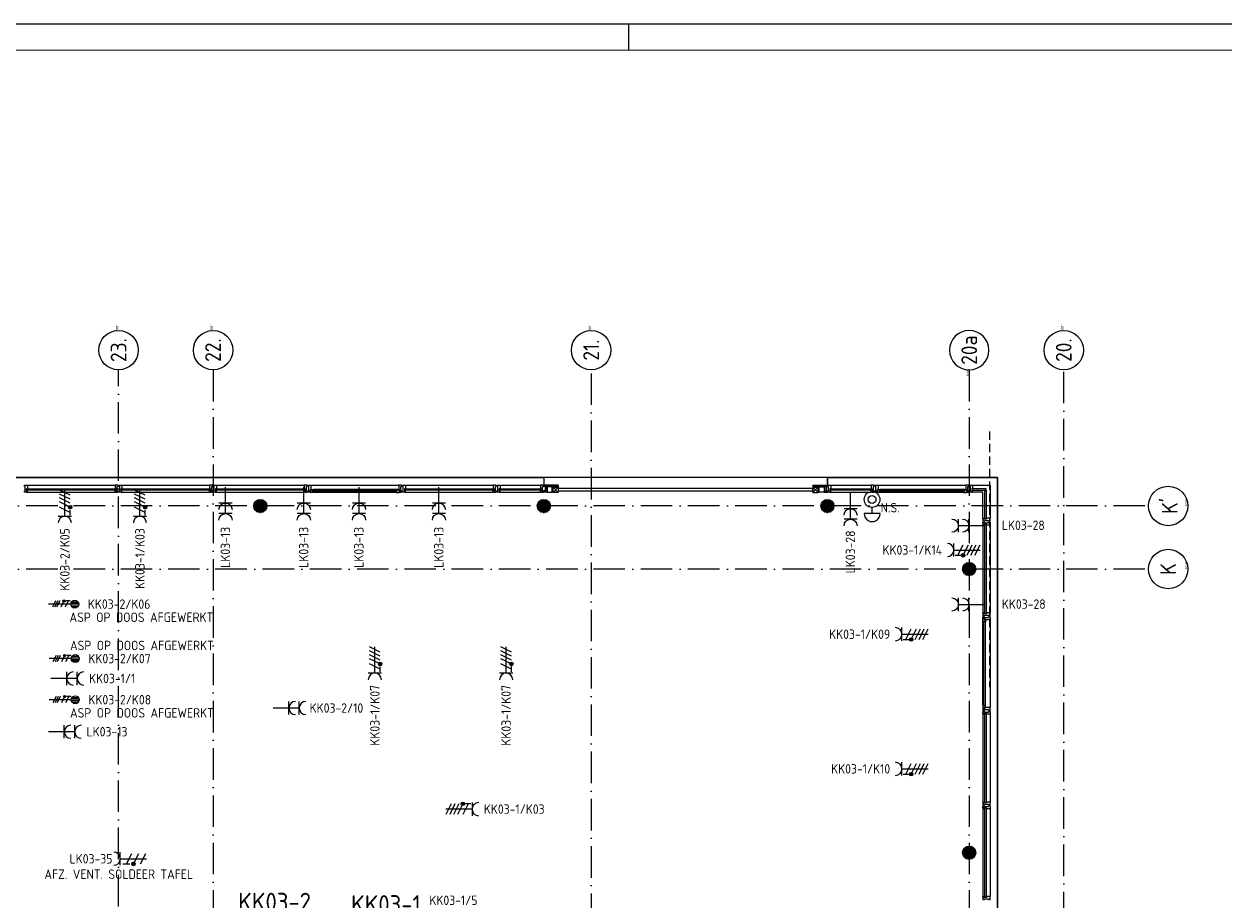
# Model space of a CAD drawing. Header units: millimetres. Extents: x -6587 to 112885, y 244 to 84344.
# Tile 46 of 47: x 64293 to 87145, y 67669 to 84344. Entities that reach past the tile are written whole.
import ezdxf
from ezdxf.enums import TextEntityAlignment as Align

# ---------------------------------------------------------------- set-up
doc = ezdxf.new("R2010")
doc.units = ezdxf.units.MM
doc.header["$LTSCALE"] = 100
doc.linetypes.add('DASHDOT', pattern=[9, 6, -1.5, 0, -1.5])
doc.linetypes.add('HIDDEN', pattern=[9.525, 6.35, -3.175])
doc.layers.get('0').update_dxf_attribs({"linetype": 'CONTINUOUS'})
for name, color, linetype in [('AL$7----_STRAMIEN', 1, 'DASHDOT'), ('ALN-----_BLOCKNAAM', 2, 'CONTINUOUS'), ('BOUW', 8, 'CONTINUOUS'), ('EB62203-_ATTRIB', 2, 'CONTINUOUS'), ('EB62205-_ATTRIB', 2, 'CONTINUOUS'), ('EB62208-_ATTRIB', 2, 'CONTINUOUS'), ('EB62209-_ATTRIB', 2, 'CONTINUOUS'), ('EB63103-_ATTRIB', 2, 'CONTINUOUS'), ('EB6441--_ATTRIB', 2, 'CONTINUOUS'), ('EL62203-_KRACHT-WCD230', 3, 'CONTINUOUS'), ('EL62205-_KRACHT-KAST', 3, 'CONTINUOUS'), ('EL62208-_KRACHT-WCD400', 3, 'CONTINUOUS'), ('EL62209-_KRACHT-ASP400', 3, 'CONTINUOUS'), ('EL63103-_LICHT-WCD230V', 3, 'CONTINUOUS'), ('EL6441--_DATACOM', 3, 'CONTINUOUS'), ('LIJN025', 10, 'CONTINUOUS'), ('LIJN050', 90, 'CONTINUOUS'), ('TEKST25', 1, 'CONTINUOUS'), ('TEKST35', 50, 'CONTINUOUS'), ('TEKST50', 90, 'CONTINUOUS')]:
    doc.layers.add(name, color=color, linetype=linetype)
doc.styles.add('1_8', font='iso', dxfattribs={"width": 0.7, "height": 1.8})
doc.styles.add('3_5', font='iso', dxfattribs={"height": 3.5})
doc.styles.add('ISO', font='ISO.SHX')
doc.styles.add('NORATT', font='isocp.shx')
doc.styles.add('ROMAND', font='romand')
doc.styles.get("Standard").update_dxf_attribs({"font": 'iso.shx'})

# ---------------------------------------------------------------- blocks, each defined once
blk = doc.blocks.new('A0-G')
at = {"layer": 'LIJN025'}
blk.add_line((824, 836), (824, 841), dxfattribs=at)
blk.add_lwpolyline([(1189, 841), (1189, 0), (0, 0), (0, 841)], close=True, dxfattribs=at)
at = {"layer": 'LIJN050', "const_width": 0.2}
blk.add_lwpolyline([(1184, 836), (25, 836), (25, 5), (1184, 5)], close=True, dxfattribs=at)
at = {"layer": 'TEKST25', "style": 'ROMAND', "width": 2.899115}
blk.add_attdef('STATUS', text='', height=2.5, dxfattribs=at).set_placement((1143, 71.5), (1182, 71.5), align=Align.FIT)
at = {"layer": 'TEKST25', "style": 'ISO'}
for tag, p in [('E', (1144.25, 66)), ('NAAM-E', (1155.75, 66)), ('DATUM-E', (1174, 66)), ('D', (1144.25, 61)), ('NAAM-D', (1155.75, 61)), ('DATUM-D', (1174, 61)), ('C', (1144.25, 56)), ('NAAM-C', (1155.75, 56)), ('DATUM-C', (1174, 56)), ('B', (1144.25, 51)), ('NAAM-B', (1155.75, 51)), ('DATUM-B', (1174, 51)), ('A', (1144.25, 46)), ('NAAM-A', (1155.75, 46)), ('DATUM-A', (1174, 46))]:
    blk.add_attdef(tag, text='', height=2.5, dxfattribs=at).set_placement(p, align=Align.CENTER)
for tag, p in [('DATUM', (1021.75, 36.25)), ('SCHAAL', (1057, 36.25)), ('GETEKEND', (1087.25, 36.25)), ('GECONTOL.', (1122, 36.25)), ('FORMAAT', (1152.25, 28.25))]:
    blk.add_attdef(tag, p, '', height=2.5, dxfattribs=at)
at = {"layer": 'TEKST35', "style": 'ISO'}
for tag, p in [('PROJECT', (1023.5, 72.5)), ('PLAATS', (1023.5, 63.5)), ('INSTALLATIE-REGEL1', (1023.5, 52.5)), ('INSTALLATIE-REGEL2', (1023.5, 43.5))]:
    blk.add_attdef(tag, p, '', height=4, dxfattribs=at)
blk.add_attdef('PROJ.NR.', text='', height=4, dxfattribs=at).set_placement((1170, 23), align=Align.CENTER)
at = {"layer": 'TEKST50', "style": 'ISO'}
blk.add_attdef('FILE-NAAM', text='', height=5, dxfattribs=at).set_placement((1162.5, 7.5), align=Align.CENTER)
blk = doc.blocks.new('ES111261')
for p, q in [((-5, 1.75), (5, 1.75)), ((-5, 1.5), (5, 1.5)), ((-5, 1.25), (5, 1.25)), ((-5, 1), (5, 1)), ((-5, 0.75), (5, 0.75)), ((-5, 0.5), (5, 0.5)), ((-5, 0.25), (5, 0.25)), ((-5, 0), (5, 0)), ((-5, -0.25), (5, -0.25)), ((-5, -0.5), (5, -0.5)), ((-5, -0.75), (5, -0.75)), ((-5, -1), (5, -1)), ((-5, -1.25), (5, -1.25)), ((-5, -1.5), (5, -1.5)), ((-5, -1.75), (5, -1.75)), ((-5, -2), (5, -2))]:
    blk.add_line(p, q)
blk.add_lwpolyline([(-5, -2), (5, -2), (5, 2), (-5, 2)], close=True)
for tag, height, style, flags, p in [('GROEPI', 1.8, '1_8', 9, (0, 9.5)), ('GROEP', 1.8, '1_8', 8, (0, 7.5)), ('CODE', 3.5, '3_5', 8, (0, 4.5)), ('M_CODE', 1.8, '1_8', 9, (0, 0)), ('VERMOGEN', 1.8, '1_8', 9, (0, -5.5)), ('KAST', 1.8, '1_8', 9, (0, -3.5)), ('DOEL', 1.8, '1_8', 9, (0, -7.5)), ('VERMOGENI', 1.8, '1_8', 9, (0, -9.5)), ('DOELI', 1.8, '1_8', 9, (0, -11.5))]:
    blk.add_attdef(tag, text='', height=height, dxfattribs=dict(style=style, flags=flags)).set_placement(p, align=Align.MIDDLE_CENTER)
at = {"style": '1_8', "flags": 9}
blk.add_attdef('RUIMTE', text='', height=1.8, dxfattribs=at).set_placement((0, -9.5), align=Align.MIDDLE)
blk = doc.blocks.new('ES111454')
for p, q in [((-1.51, 2.61), (1.49, 2.61)), ((-0.01, 2.61), (-0.01, 1.44))]:
    blk.add_line(p, q)
for radius in [1.5, 0.75]:
    blk.add_circle((0.01, -0.08), radius)
blk.add_arc((-0.01, 2.64), 1.5, 358.854, 181.146)
at = {"style": '1_8'}
for tag, flags, p in [('NUMMER', 8, (0.01, 5.42)), ('CODE', 8, (0.01, 2.92)), ('M_CODE', 9, (0.01, -0.08))]:
    blk.add_attdef(tag, text='', height=2, dxfattribs=dict(at, flags=flags)).set_placement(p, align=Align.MIDDLE)
blk = doc.blocks.new('ES3W2A')
at = {"ltscale": 0.5}
for p, q in [((1.25, 2), (-1.25, 2)), ((1.25, 0), (-1.25, 0)), ((0, 2), (0, -3))]:
    blk.add_line(p, q, dxfattribs=at)
for centre in [(0, 3.25), (0, 1.25)]:
    blk.add_arc(centre, 1.25, 180, 0, dxfattribs=at)
at = {"ltscale": 0.5, "style": '1_8'}
for tag, flags, p in [('VERMOGEN', 9, (-2.5, 5)), ('GROEP', 8, (0, 5)), ('SCHAK', 8, (2.5, 5)), ('TAL', 8, (2.5, 5)), ('GELIJK', 9, (5, 5)), ('KAST', 9, (7, 5))]:
    blk.add_attdef(tag, text='', height=1.8, rotation=90, dxfattribs=dict(at, flags=flags)).set_placement(p, align=Align.MIDDLE_CENTER)
at = {"ltscale": 0.5, "style": '1_8', "width": 0.7, "flags": 8}
blk.add_attdef('DOEL', text='', height=1.8, rotation=90, dxfattribs=at).set_placement((-2.5, 5), align=Align.MIDDLE_LEFT)
at = {"ltscale": 0.5, "style": '1_8', "flags": 9}
blk.add_attdef('M_CODE', text='', height=1.8, dxfattribs=at).set_placement((0, 0), align=Align.MIDDLE_CENTER)
blk = doc.blocks.new('ES2X2')
for p, q in [((-0.45, 1.4), (-0.45, 2.6)), ((-0.15, 1.27), (-0.15, 2.73)), ((0.15, 1.27), (0.15, 2.73)), ((0.45, 1.4), (0.45, 2.6)), ((0, 1.25), (0, -3))]:
    blk.add_line(p, q)
at = {"color": 1}
for p, q in [((-0.72, -0.21), (-0.72, 0.11)), ((-0.64, -0.25), (-0.64, 0.15)), ((-0.6, 1.15), (-0.6, 0.35)), ((-0.6, 0.75), (0.6, 0.15)), ((-0.56, -0.25), (-0.56, 0.15)), ((-0.48, -0.21), (-0.48, 0.11)), ((-0.6, -0.05), (0.6, -0.65)), ((-0.6, -0.85), (0.6, -1.45)), ((-0.6, -1.25), (0.6, -1.85)), ((-0.6, -1.65), (0.6, -2.25))]:
    blk.add_line(p, q, dxfattribs=at)
blk.add_circle((0, 2), 0.75)
blk.add_circle((-0.6, -0.05), 0.2, dxfattribs=at)
at = {"style": '1_8'}
for tag, flags, p in [('VERMOGEN', 9, (-2.5, 4.5)), ('GROEP', 8, (0, 4.5)), ('SCHAK', 8, (2.5, 4.5)), ('KAST', 9, (7, 4.5)), ('DOEL', 8, (-2.5, 1))]:
    blk.add_attdef(tag, text='', height=1.8, rotation=90, dxfattribs=dict(at, flags=flags)).set_placement(p, align=Align.MIDDLE_LEFT)
at = {"style": '1_8', "flags": 8}
blk.add_attdef('TAL', text='', height=1.8, rotation=90, dxfattribs=at).set_placement((2.5, 4.5), align=Align.MIDDLE_CENTER)
at = {"style": '1_8', "flags": 9}
blk.add_attdef('M_CODE', text='', height=1.8, dxfattribs=at).set_placement((0, 0), align=Align.MIDDLE_CENTER)
blk = doc.blocks.new('ES2W2A')
at = {"color": 0, "ltscale": 0.5}
for p, q in [((-1.25, 2), (1.25, 2)), ((0, 2), (0, -3))]:
    blk.add_line(p, q, dxfattribs=at)
at = {"color": 1, "ltscale": 0.5}
for p, q in [((-1, 1.5), (-1, 0.17)), ((-1, 0.83), (1, -0.17)), ((-1.2, -0.77), (-1.2, -0.23)), ((-1.07, -0.83), (-1.07, -0.17)), ((-1, -0.5), (1, -1.5)), ((-1, -1.83), (1, -2.83)), ((-0.93, -0.83), (-0.93, -0.17)), ((-0.8, -0.77), (-0.8, -0.23))]:
    blk.add_line(p, q, dxfattribs=at)
blk.add_circle((-1, -0.5), 0.333, dxfattribs=at)
at = {"color": 0, "ltscale": 0.5}
blk.add_arc((0, 3.25), 1.25, 180, 0, dxfattribs=at)
at = {"ltscale": 0.5, "style": '1_8'}
for tag, flags, p in [('VERMOGEN', 9, (-2.5, 5)), ('GROEP', 8, (0, 5)), ('SCHAK', 8, (2.5, 5)), ('TAL', 8, (2.5, 5)), ('GELIJK', 9, (5, 5)), ('KAST', 9, (7, 5))]:
    blk.add_attdef(tag, text='', height=1.8, rotation=90, dxfattribs=dict(at, flags=flags)).set_placement(p, align=Align.MIDDLE_CENTER)
at = {"ltscale": 0.5, "style": '1_8', "width": 0.7, "flags": 8}
blk.add_attdef('DOEL', text='', height=1.8, rotation=90, dxfattribs=at).set_placement((-2.5, 5), align=Align.MIDDLE_LEFT)
at = {"ltscale": 0.5, "style": '1_8', "flags": 9}
blk.add_attdef('M_CODE', text='', height=1.8, dxfattribs=at).set_placement((0, 0), align=Align.MIDDLE_CENTER)
blk = doc.blocks.new('ES2W4A')
at = {"color": 0, "ltscale": 0.5}
for p, q in [((-1.25, 2), (1.25, 2)), ((0, 2), (0, -3))]:
    blk.add_line(p, q, dxfattribs=at)
at = {"color": 0}
for p, q in [((-1.25, 2), (1.25, 2)), ((0, 2), (0, -3))]:
    blk.add_line(p, q, dxfattribs=at)
at = {"color": 1, "ltscale": 0.5}
for p, q in [((-1.2, -0.02), (-1.2, 0.52)), ((-1.07, -0.08), (-1.07, 0.58)), ((-1, 1.75), (-1, 0.75)), ((-1, 1.25), (1, 0.25)), ((-1, 0.25), (1, -0.75)), ((-0.93, -0.08), (-0.93, 0.58)), ((-0.8, -0.02), (-0.8, 0.52)), ((-1, -0.5), (1, -1.5)), ((-1, -1.25), (1, -2.25)), ((-1, -2), (1, -3))]:
    blk.add_line(p, q, dxfattribs=at)
at = {"color": 1}
for p, q in [((-1.2, -0.02), (-1.2, 0.52)), ((-1.07, -0.08), (-1.07, 0.58)), ((-1, 1.75), (-1, 0.75)), ((-1, 1.25), (1, 0.25)), ((-1, 0.25), (1, -0.75)), ((-0.93, -0.08), (-0.93, 0.58)), ((-0.8, -0.02), (-0.8, 0.52)), ((-1, -0.5), (1, -1.5)), ((-1, -1.25), (1, -2.25)), ((-1, -2), (1, -3))]:
    blk.add_line(p, q, dxfattribs=at)
at = {"color": 1, "ltscale": 0.5}
blk.add_circle((-1, 0.25), 0.333, dxfattribs=at)
at = {"color": 1}
blk.add_circle((-1, 0.25), 0.333, dxfattribs=at)
at = {"color": 0, "ltscale": 0.5}
blk.add_arc((0, 3.25), 1.25, 180, 0, dxfattribs=at)
at = {"color": 0}
blk.add_arc((0, 3.25), 1.25, 180, 0, dxfattribs=at)
at = {"ltscale": 0.5, "style": 'NORATT'}
for tag, flags, p in [('VERMOGEN', 9, (-3.75, 4.25)), ('GROEP', 8, (1.25, 4.25)), ('DOEL', 8, (-1.25, 4.25)), ('KAST', 9, (3.75, 4.25)), ('TAL', 8, (-3.75, 4.25))]:
    blk.add_attdef(tag, text='', height=1.8, rotation=90, dxfattribs=dict(at, flags=flags)).set_placement(p, align=Align.MIDDLE_LEFT)
at = {"style": '1_8'}
for tag, flags, p in [('VERMOGEN', 9, (-3.75, 4.25)), ('GROEP', 8, (1.25, 4.25)), ('DOEL', 8, (-1.25, 4.25)), ('KAST', 9, (3.75, 4.25)), ('TAL', 8, (-3.75, 4.25))]:
    blk.add_attdef(tag, text='', height=1.8, rotation=90, dxfattribs=dict(at, flags=flags)).set_placement(p, align=Align.MIDDLE_LEFT)
at = {"color": 0, "ltscale": 0.5, "style": 'NORATT', "width": 0.7, "flags": 8}
blk.add_attdef('SCHAK', text='', height=1.8, rotation=90, dxfattribs=at).set_placement((3.75, 4.25), align=Align.MIDDLE_LEFT)
at = {"color": 0, "style": '1_8', "width": 0.7, "flags": 8}
blk.add_attdef('SCHAK', text='', height=1.8, rotation=90, dxfattribs=at).set_placement((3.75, 4.25), align=Align.MIDDLE_LEFT)
at = {"ltscale": 0.5, "style": 'NORATT', "flags": 9}
blk.add_attdef('GELIJK', text='', height=1.8, rotation=90, dxfattribs=at).set_placement((5, 5), align=Align.MIDDLE_CENTER)
at = {"style": '1_8', "flags": 9}
blk.add_attdef('GELIJK', text='', height=1.8, rotation=90, dxfattribs=at).set_placement((5, 5), align=Align.MIDDLE_CENTER)
at = {"ltscale": 0.5, "style": 'NORATT', "flags": 9}
blk.add_attdef('M_CODE', text='', height=1.8, dxfattribs=at).set_placement((0, 0), align=Align.MIDDLE_CENTER)
at = {"style": '1_8', "flags": 9}
blk.add_attdef('M_CODE', text='', height=1.8, dxfattribs=at).set_placement((0, 0), align=Align.MIDDLE_CENTER)
blk = doc.blocks.new('1011')
at = {"layer": 'AL$7----_STRAMIEN', "color": 7, "linetype": 'Continuous'}
blk.add_circle((-750, 0), 750, dxfattribs=at)
at = {"layer": 'AL$7----_STRAMIEN', "color": 3, "linetype": 'Continuous'}
blk.add_attdef('STR-NAAM', text='', height=600, rotation=360, dxfattribs=at).set_placement((-750, 0), align=Align.MIDDLE)
at = {"layer": 'ALN-----_BLOCKNAAM', "linetype": 'Continuous'}
blk.add_text('1011', height=100, dxfattribs=at).set_placement((0, 0))
blk = doc.blocks.new('1010')
at = {"layer": 'AL$7----_STRAMIEN', "color": 7, "linetype": 'Continuous'}
blk.add_circle((0, 750), 750, dxfattribs=at)
at = {"layer": 'AL$7----_STRAMIEN', "color": 3, "linetype": 'Continuous'}
blk.add_attdef('STR-NAAM', text='', height=600, rotation=360, dxfattribs=at).set_placement((0, 750), align=Align.MIDDLE)
at = {"layer": 'ALN-----_BLOCKNAAM', "linetype": 'Continuous'}
blk.add_text('1010', height=100, dxfattribs=at).set_placement((0, 0))

msp = doc.modelspace()

# ---------------------------------------------------------------- hatches: boundary and pattern name
at = {"layer": 'BOUW'}
h = msp.add_hatch(dxfattribs=at)
h.set_pattern_fill('GEWPBET', color=256, scale=100, style=0)
h.set_pattern_definition([(0, (-81507.338, 41624.462), (0, 20), [])])
edge = h.paths.add_edge_path()
edge.add_arc((68793, 75169), 125, 0, 360)
h = msp.add_hatch(dxfattribs=at)
h.set_pattern_fill('GEWPBET', color=256, scale=100, style=0)
h.set_pattern_definition([(0, (-76107.338, 41624.462), (0, 20), [])])
edge = h.paths.add_edge_path()
edge.add_arc((74193, 75169), 125, 0, 360)
h = msp.add_hatch(dxfattribs=at)
h.set_pattern_fill('GEWPBET', color=256, scale=100, style=0)
h.set_pattern_definition([(0, (-70707.338, 41624.462), (0, 20), [])])
edge = h.paths.add_edge_path()
edge.add_arc((79593, 75169), 125, 0, 360)
h = msp.add_hatch(dxfattribs=at)
h.set_pattern_fill('GEWPBET', color=256, scale=100, style=0)
h.set_pattern_definition([(0, (-68007.338, 40424.462), (0, 20), [])])
edge = h.paths.add_edge_path()
edge.add_arc((82293, 73969), 125, 0, 360)
h = msp.add_hatch(dxfattribs=at)
h.set_pattern_fill('GEWPBET', color=256, scale=100, style=0)
h.set_pattern_definition([(0, (-68007.338, 35024.462), (0, 20), [])])
edge = h.paths.add_edge_path()
edge.add_arc((82293, 68569), 125, 0, 360)

# ---------------------------------------------------------------- linework, layer by layer
at = {"layer": 'AL$7----_STRAMIEN', "color": 1}
for p, q in [((66093, 40543), (66093, 77759)), ((67893, 77760), (67893, 6018)), ((67893, 77760), (67893, 6018)), ((82293, 77760), (82293, 57769)), ((82293, 77760), (82293, 57769)), ((84093, 6018), (84093, 77760)), ((75093, 77694), (75093, 5952)), ((85638, 75169), (4583, 75169)), ((85638, 73969), (4559, 73969)), ((85638, 73969), (4562, 73969))]:
    msp.add_line(p, q, dxfattribs=at)
at = {"layer": 'BOUW'}
for p, q in [((82833, 75709), (49353, 75709)), ((57993, 75709), (74193, 75709)), ((74193, 75709), (74193, 75538)), ((79593, 75709), (82833, 75709)), ((79593, 75568), (79593, 75709)), ((82833, 75709), (82833, 58089)), ((82833, 58089), (82833, 75709)), ((79428, 75437), (79428, 75531)), ((79434, 75437), (79434, 75531)), ((79436, 75539), (79530, 75539)), ((79436, 75533), (79530, 75533)), ((79530, 75435), (79436, 75435)), ((79530, 75429), (79436, 75429)), ((79532, 75531), (79532, 75437)), ((79538, 75531), (79538, 75437)), ((80558, 75568), (82228, 75568)), ((80592, 75465), (82194, 75465)), ((80592, 75444), (80592, 75465)), ((82194, 75444), (80592, 75444)), ((82181, 75480), (80605, 75480)), ((82181, 75426), (80605, 75426)), ((82181, 75480), (82179, 75467)), ((82179, 75467), (82196, 75467)), ((82179, 75442), (82179, 75428)), ((82196, 75442), (82179, 75442)), ((82179, 75428), (82196, 75428)), ((82228, 75480), (82181, 75480)), ((82194, 75465), (82194, 75444)), ((82196, 75467), (82196, 75426)), ((82196, 75428), (82196, 75442)), ((82196, 75426), (82238, 75426)), ((82225, 75465), (82233, 75465)), ((82225, 75460), (82225, 75465)), ((82248, 75460), (82225, 75460)), ((82228, 75568), (82228, 75480)), ((82284, 75568), (82228, 75568)), ((82233, 75480), (82228, 75480)), ((82228, 75480), (82237, 75480)), ((82233, 75465), (82233, 75480)), ((82237, 75480), (82237, 75465)), ((82237, 75465), (82251, 75465)), ((82238, 75426), (82241, 75430)), ((82241, 75430), (82248, 75430)), ((82248, 75430), (82248, 75460)), ((82251, 75465), (82251, 75429)), ((82251, 75429), (82284, 75429)), ((82270, 75538), (82284, 75538)), ((82270, 75458), (82270, 75538)), ((82284, 75458), (82270, 75458)), ((82284, 75538), (82284, 75568)), ((82284, 75429), (82284, 75458)), ((82302, 75568), (82321, 75568)), ((82302, 75562), (82302, 75568)), ((82302, 75548), (82302, 75562)), ((82302, 75548), (82302, 75548)), ((82302, 75538), (82302, 75548)), ((82316, 75538), (82302, 75538)), ((82302, 75458), (82316, 75458)), ((82302, 75449), (82302, 75458)), ((82302, 75449), (82302, 75449)), ((82302, 75435), (82302, 75449)), ((82302, 75429), (82302, 75435)), ((82341, 75429), (82302, 75429)), ((82316, 75458), (82316, 75538)), ((82321, 75568), (82358, 75568)), ((82341, 75496), (82341, 75429)), ((82358, 75496), (82341, 75496)), ((82358, 75466), (82341, 75466)), ((82341, 75466), (82341, 75434)), ((82341, 75434), (82346, 75434)), ((82618, 75494), (82343, 75494)), ((82343, 75494), (82343, 75468)), ((82343, 75468), (82618, 75468)), ((82346, 75434), (82346, 75429)), ((82346, 75429), (82358, 75429)), ((82358, 75568), (82692, 75568)), ((82358, 75568), (82358, 75561)), ((82358, 75561), (82358, 75557)), ((82358, 75557), (82358, 75549)), ((82358, 75549), (82358, 75496)), ((82358, 75429), (82358, 75466)), ((82553, 75429), (82358, 75429)), ((82553, 74934), (82553, 75429)), ((82592, 75468), (82618, 75468)), ((82592, 74919), (82592, 75468)), ((82618, 75468), (82618, 75494)), ((82618, 75468), (82618, 74919)), ((82692, 75568), (82692, 74934)), ((82553, 74934), (82590, 74934)), ((82553, 74922), (82553, 74934)), ((82558, 74922), (82553, 74922)), ((82620, 74917), (82553, 74917)), ((82553, 74917), (82553, 74878)), ((82553, 74878), (82559, 74878)), ((82553, 74860), (82559, 74860)), ((82553, 74821), (82553, 74860)), ((82620, 74821), (82553, 74821)), ((82553, 74816), (82553, 74804)), ((82558, 74816), (82553, 74816)), ((82553, 74804), (82553, 73134)), ((82553, 74804), (82590, 74804)), ((82558, 74917), (82558, 74922)), ((82590, 74917), (82558, 74917)), ((82558, 74821), (82558, 74816)), ((82590, 74821), (82558, 74821)), ((82559, 74878), (82573, 74878)), ((82559, 74860), (82573, 74860)), ((82573, 74878), (82582, 74878)), ((82573, 74878), (82573, 74878)), ((82573, 74860), (82583, 74860)), ((82573, 74860), (82573, 74860)), ((82582, 74892), (82662, 74892)), ((82582, 74878), (82582, 74892)), ((82583, 74860), (82583, 74846)), ((82583, 74846), (82663, 74846)), ((82590, 74934), (82590, 74917)), ((82590, 74804), (82590, 74821)), ((82618, 74919), (82592, 74919)), ((82592, 73119), (82592, 74819)), ((82592, 74819), (82618, 74819)), ((82618, 74819), (82618, 73119)), ((82620, 74934), (82620, 74917)), ((82673, 74934), (82620, 74934)), ((82620, 74804), (82620, 74821)), ((82673, 74804), (82620, 74804)), ((82662, 74892), (82662, 74878)), ((82662, 74878), (82672, 74878)), ((82663, 74860), (82672, 74860)), ((82663, 74846), (82663, 74860)), ((82672, 74878), (82686, 74878)), ((82672, 74878), (82672, 74878)), ((82672, 74860), (82686, 74860)), ((82672, 74860), (82672, 74860)), ((82681, 74934), (82673, 74934)), ((82681, 74804), (82673, 74804)), ((82685, 74934), (82681, 74934)), ((82685, 74804), (82681, 74804)), ((82692, 74934), (82685, 74934)), ((82692, 74804), (82685, 74804)), ((82686, 74878), (82692, 74878)), ((82686, 74860), (82692, 74860)), ((82692, 74897), (82692, 74934)), ((82692, 74878), (82692, 74897)), ((82692, 74860), (82692, 74841)), ((82692, 74841), (82692, 74804)), ((82692, 74804), (82692, 73134)), ((82553, 73134), (82590, 73134)), ((82553, 73122), (82553, 73134)), ((82590, 73134), (82590, 73117)), ((82620, 73134), (82620, 73117)), ((82673, 73134), (82620, 73134)), ((82681, 73134), (82673, 73134)), ((82685, 73134), (82681, 73134)), ((82692, 73134), (82685, 73134)), ((82692, 73097), (82692, 73134)), ((82558, 73122), (82553, 73122)), ((82620, 73117), (82553, 73117)), ((82553, 73117), (82553, 73078)), ((82553, 73078), (82559, 73078)), ((82558, 73117), (82558, 73122)), ((82590, 73117), (82558, 73117)), ((82559, 73078), (82573, 73078)), ((82573, 73078), (82583, 73078)), ((82573, 73078), (82573, 73078)), ((82583, 73092), (82663, 73092)), ((82583, 73078), (82583, 73092)), ((82618, 73119), (82592, 73119)), ((82663, 73092), (82663, 73078)), ((82663, 73078), (82672, 73078)), ((82672, 73078), (82686, 73078)), ((82672, 73078), (82672, 73078)), ((82686, 73078), (82692, 73078)), ((82692, 73078), (82692, 73097))]:
    msp.add_line(p, q, dxfattribs=at)
for points in [[(74193, 75709), (74193, 75568)], [(79593, 75709), (79593, 75568)], [(64358, 75568), (66028, 75568)], [(64358, 75429), (66028, 75429)], [(66158, 75568), (67828, 75568)], [(66158, 75429), (67828, 75429)], [(67958, 75568), (69628, 75568)], [(67958, 75429), (69628, 75429)], [(69758, 75568), (71428, 75568)], [(71381, 75480), (69805, 75480)], [(71381, 75426), (69805, 75426)], [(71558, 75568), (73228, 75568)], [(71558, 75429), (73228, 75429)], [(73358, 75568), (74128, 75568)], [(73358, 75429), (74128, 75429)], [(74468, 75424), (74368, 75529)], [(74368, 75424), (74468, 75529)], [(79318, 75424), (79418, 75529)], [(79418, 75424), (79318, 75529)], [(79658, 75568), (80428, 75568)], [(79658, 75429), (80428, 75429)], [(82550, 71381), (82550, 72957)], [(82604, 71381), (82604, 72957)], [(82692, 73004), (82692, 71334)], [(82553, 71204), (82553, 69534)], [(82692, 71204), (82692, 69534)], [(82553, 69404), (82553, 67734)], [(82692, 69404), (82692, 67734)]]:
    msp.add_lwpolyline(points, dxfattribs=at)
for points in [[(64341, 75429), (64302, 75429), (64302, 75435), (64302, 75449), (64302, 75449), (64302, 75459), (64316, 75459), (64316, 75539), (64302, 75539), (64302, 75548), (64302, 75548), (64302, 75562), (64302, 75568), (64321, 75568), (64358, 75568), (64358, 75561), (64358, 75557), (64358, 75549), (64358, 75496), (64341, 75496)], [(64341, 75466), (64341, 75434), (64346, 75434), (64346, 75429), (64358, 75429), (64358, 75466)], [(66043, 75494), (66043, 75468), (64343, 75468), (64343, 75494)], [(66045, 75429), (66084, 75429), (66084, 75435), (66084, 75449), (66084, 75449), (66084, 75459), (66070, 75459), (66070, 75539), (66084, 75539), (66084, 75548), (66084, 75548), (66084, 75562), (66084, 75568), (66065, 75568), (66028, 75568), (66028, 75561), (66028, 75557), (66028, 75549), (66028, 75496), (66045, 75496)], [(66045, 75466), (66045, 75434), (66040, 75434), (66040, 75429), (66028, 75429), (66028, 75466)], [(66141, 75429), (66102, 75429), (66102, 75435), (66102, 75449), (66102, 75449), (66102, 75459), (66116, 75459), (66116, 75539), (66102, 75539), (66102, 75548), (66102, 75548), (66102, 75562), (66102, 75568), (66121, 75568), (66158, 75568), (66158, 75561), (66158, 75557), (66158, 75549), (66158, 75496), (66141, 75496)], [(66141, 75466), (66141, 75434), (66146, 75434), (66146, 75429), (66158, 75429), (66158, 75466)], [(67843, 75494), (67843, 75468), (66143, 75468), (66143, 75494)], [(67845, 75429), (67884, 75429), (67884, 75435), (67884, 75449), (67884, 75449), (67884, 75459), (67870, 75459), (67870, 75539), (67884, 75539), (67884, 75548), (67884, 75548), (67884, 75562), (67884, 75568), (67865, 75568), (67828, 75568), (67828, 75561), (67828, 75557), (67828, 75549), (67828, 75496), (67845, 75496)], [(67845, 75466), (67845, 75434), (67840, 75434), (67840, 75429), (67828, 75429), (67828, 75466)], [(67941, 75429), (67902, 75429), (67902, 75435), (67902, 75449), (67902, 75449), (67902, 75459), (67916, 75459), (67916, 75539), (67902, 75539), (67902, 75548), (67902, 75548), (67902, 75562), (67902, 75568), (67921, 75568), (67958, 75568), (67958, 75561), (67958, 75557), (67958, 75549), (67958, 75496), (67941, 75496)], [(67941, 75466), (67941, 75434), (67946, 75434), (67946, 75429), (67958, 75429), (67958, 75466)], [(69643, 75494), (69643, 75468), (67943, 75468), (67943, 75494)], [(69645, 75429), (69684, 75429), (69684, 75435), (69684, 75449), (69684, 75449), (69684, 75459), (69670, 75459), (69670, 75539), (69684, 75539), (69684, 75548), (69684, 75548), (69684, 75562), (69684, 75568), (69665, 75568), (69628, 75568), (69628, 75561), (69628, 75557), (69628, 75549), (69628, 75496), (69645, 75496)], [(69645, 75466), (69645, 75434), (69640, 75434), (69640, 75429), (69628, 75429), (69628, 75466)], [(69702, 75429), (69702, 75458), (69716, 75458), (69716, 75538), (69702, 75538), (69702, 75568), (69758, 75568), (69758, 75480), (69749, 75480), (69749, 75465), (69735, 75465), (69735, 75429)], [(69748, 75426), (69745, 75430), (69738, 75430), (69738, 75460), (69761, 75460), (69761, 75465), (69753, 75465), (69753, 75480), (69758, 75480), (69805, 75480), (69807, 75467), (69790, 75467), (69790, 75426)], [(69790, 75428), (69790, 75442), (69807, 75442), (69807, 75428)], [(71394, 75465), (71394, 75444), (69792, 75444), (69792, 75465)], [(71438, 75426), (71441, 75430), (71448, 75430), (71448, 75460), (71425, 75460), (71425, 75465), (71433, 75465), (71433, 75480), (71428, 75480), (71381, 75480), (71379, 75467), (71396, 75467), (71396, 75426)], [(71396, 75428), (71396, 75442), (71379, 75442), (71379, 75428)], [(71484, 75429), (71484, 75458), (71470, 75458), (71470, 75538), (71484, 75538), (71484, 75568), (71428, 75568), (71428, 75480), (71437, 75480), (71437, 75465), (71451, 75465), (71451, 75429)], [(71541, 75429), (71502, 75429), (71502, 75435), (71502, 75449), (71502, 75449), (71502, 75459), (71516, 75459), (71516, 75539), (71502, 75539), (71502, 75548), (71502, 75548), (71502, 75562), (71502, 75568), (71521, 75568), (71558, 75568), (71558, 75561), (71558, 75557), (71558, 75549), (71558, 75496), (71541, 75496)], [(71541, 75466), (71541, 75434), (71546, 75434), (71546, 75429), (71558, 75429), (71558, 75466)], [(73243, 75494), (73243, 75468), (71543, 75468), (71543, 75494)], [(73245, 75429), (73284, 75429), (73284, 75435), (73284, 75449), (73284, 75449), (73284, 75459), (73270, 75459), (73270, 75539), (73284, 75539), (73284, 75548), (73284, 75548), (73284, 75562), (73284, 75568), (73265, 75568), (73228, 75568), (73228, 75561), (73228, 75557), (73228, 75549), (73228, 75496), (73245, 75496)], [(73245, 75466), (73245, 75434), (73240, 75434), (73240, 75429), (73228, 75429), (73228, 75466)], [(73341, 75429), (73302, 75429), (73302, 75435), (73302, 75449), (73302, 75449), (73302, 75459), (73316, 75459), (73316, 75539), (73302, 75539), (73302, 75548), (73302, 75548), (73302, 75562), (73302, 75568), (73321, 75568), (73358, 75568), (73358, 75561), (73358, 75557), (73358, 75549), (73358, 75496), (73341, 75496)], [(73341, 75466), (73341, 75434), (73346, 75434), (73346, 75429), (73358, 75429), (73358, 75466)], [(74143, 75494), (74143, 75468), (73343, 75468), (73343, 75494)], [(74145, 75429), (74184, 75429), (74184, 75435), (74184, 75449), (74184, 75449), (74184, 75459), (74170, 75459), (74170, 75539), (74184, 75539), (74184, 75548), (74184, 75548), (74184, 75562), (74184, 75568), (74165, 75568), (74128, 75568), (74128, 75561), (74128, 75557), (74128, 75549), (74128, 75496), (74145, 75496)], [(74145, 75466), (74145, 75434), (74140, 75434), (74140, 75429), (74128, 75429), (74128, 75466)], [(74189, 75568), (74189, 75556), (74468, 75556), (74468, 75568)], [(74248, 75556), (74248, 75539), (74189, 75539), (74189, 75556)], [(74189, 75444), (74248, 75444), (74248, 75539), (74216, 75539), (74216, 75521), (74216, 75521), (74216, 75459), (74189, 75459)], [(74189, 75444), (74248, 75444), (74248, 75429), (74189, 75429)], [(74466, 75539), (74466, 75529), (74358, 75529), (74358, 75539)], [(74468, 75529), (74468, 75424), (74368, 75424), (74368, 75529)], [(74468, 75556), (74468, 75539), (74426, 75539), (74426, 75556)], [(79023, 75459), (79318, 75459), (79318, 75504), (74763, 75504), (74468, 75504), (74468, 75459), (74763, 75459)], [(79597, 75568), (79597, 75556), (79318, 75556), (79318, 75568)], [(79318, 75556), (79318, 75539), (79359, 75539), (79359, 75556)], [(79318, 75529), (79318, 75424), (79418, 75424), (79418, 75529)], [(79320, 75539), (79320, 75529), (79428, 75529), (79428, 75539)], [(79538, 75556), (79538, 75539), (79597, 75539), (79597, 75556)], [(79597, 75444), (79538, 75444), (79538, 75539), (79570, 75539), (79570, 75521), (79570, 75521), (79570, 75459), (79597, 75459)], [(79597, 75444), (79538, 75444), (79538, 75429), (79597, 75429)], [(79641, 75429), (79602, 75429), (79602, 75435), (79602, 75449), (79602, 75449), (79602, 75459), (79616, 75459), (79616, 75539), (79602, 75539), (79602, 75548), (79602, 75548), (79602, 75562), (79602, 75568), (79621, 75568), (79658, 75568), (79658, 75561), (79658, 75557), (79658, 75549), (79658, 75496), (79641, 75496)], [(79641, 75466), (79641, 75434), (79646, 75434), (79646, 75429), (79658, 75429), (79658, 75466)], [(80443, 75494), (80443, 75468), (79643, 75468), (79643, 75494)], [(80445, 75429), (80484, 75429), (80484, 75435), (80484, 75449), (80484, 75449), (80484, 75459), (80470, 75459), (80470, 75539), (80484, 75539), (80484, 75548), (80484, 75548), (80484, 75562), (80484, 75568), (80465, 75568), (80428, 75568), (80428, 75561), (80428, 75557), (80428, 75549), (80428, 75496), (80445, 75496)], [(80445, 75466), (80445, 75434), (80440, 75434), (80440, 75429), (80428, 75429), (80428, 75466)], [(80502, 75429), (80502, 75458), (80516, 75458), (80516, 75538), (80502, 75538), (80502, 75568), (80558, 75568), (80558, 75480), (80549, 75480), (80549, 75465), (80535, 75465), (80535, 75429)], [(80548, 75426), (80545, 75430), (80538, 75430), (80538, 75460), (80561, 75460), (80561, 75465), (80553, 75465), (80553, 75480), (80558, 75480), (80605, 75480), (80607, 75467), (80590, 75467), (80590, 75426)], [(80590, 75428), (80590, 75442), (80607, 75442), (80607, 75428)], [(82550, 73014), (82554, 73017), (82554, 73024), (82584, 73024), (82584, 73001), (82589, 73001), (82589, 73009), (82604, 73009), (82604, 73004), (82604, 72957), (82591, 72955), (82591, 72972), (82550, 72972)], [(82552, 72972), (82566, 72972), (82566, 72955), (82552, 72955)], [(82553, 73060), (82582, 73060), (82582, 73046), (82662, 73046), (82662, 73060), (82692, 73060), (82692, 73004), (82604, 73004), (82604, 73013), (82589, 73013), (82589, 73027), (82553, 73027)], [(82589, 71368), (82568, 71368), (82568, 72970), (82589, 72970)], [(82550, 71324), (82554, 71321), (82554, 71314), (82584, 71314), (82584, 71337), (82589, 71337), (82589, 71329), (82604, 71329), (82604, 71334), (82604, 71381), (82591, 71383), (82591, 71366), (82550, 71366)], [(82552, 71366), (82566, 71366), (82566, 71383), (82552, 71383)], [(82553, 71278), (82582, 71278), (82582, 71292), (82662, 71292), (82662, 71278), (82692, 71278), (82692, 71334), (82604, 71334), (82604, 71325), (82589, 71325), (82589, 71311), (82553, 71311)], [(82553, 71221), (82553, 71260), (82559, 71260), (82573, 71260), (82573, 71260), (82583, 71260), (82583, 71246), (82663, 71246), (82663, 71260), (82672, 71260), (82672, 71260), (82686, 71260), (82692, 71260), (82692, 71241), (82692, 71204), (82685, 71204), (82681, 71204), (82673, 71204), (82620, 71204), (82620, 71221)], [(82590, 71221), (82558, 71221), (82558, 71216), (82553, 71216), (82553, 71204), (82590, 71204)], [(82618, 69519), (82592, 69519), (82592, 71219), (82618, 71219)], [(82553, 69517), (82553, 69478), (82559, 69478), (82573, 69478), (82573, 69478), (82583, 69478), (82583, 69492), (82663, 69492), (82663, 69478), (82672, 69478), (82672, 69478), (82686, 69478), (82692, 69478), (82692, 69497), (82692, 69534), (82685, 69534), (82681, 69534), (82673, 69534), (82620, 69534), (82620, 69517)], [(82590, 69517), (82558, 69517), (82558, 69522), (82553, 69522), (82553, 69534), (82590, 69534)], [(82553, 69421), (82553, 69460), (82559, 69460), (82573, 69460), (82573, 69460), (82583, 69460), (82583, 69446), (82663, 69446), (82663, 69460), (82672, 69460), (82672, 69460), (82686, 69460), (82692, 69460), (82692, 69441), (82692, 69404), (82685, 69404), (82681, 69404), (82673, 69404), (82620, 69404), (82620, 69421)], [(82590, 69421), (82558, 69421), (82558, 69416), (82553, 69416), (82553, 69404), (82590, 69404)], [(82618, 67719), (82592, 67719), (82592, 69419), (82618, 69419)], [(82553, 67717), (82553, 67678), (82559, 67678), (82573, 67678), (82573, 67678), (82583, 67678), (82583, 67692), (82663, 67692), (82663, 67678), (82672, 67678), (82672, 67678), (82686, 67678), (82692, 67678), (82692, 67697), (82692, 67734), (82685, 67734), (82681, 67734), (82673, 67734), (82620, 67734), (82620, 67717)], [(82590, 67717), (82558, 67717), (82558, 67722), (82553, 67722), (82553, 67734), (82590, 67734)]]:
    msp.add_lwpolyline(points, close=True, dxfattribs=at)
for points in [[(74248, 75437, 0.414214), (74256, 75429), (74350, 75429, 0.414214), (74358, 75437), (74358, 75531, 0.414214), (74350, 75539), (74256, 75539, 0.414214), (74248, 75531)], [(74254, 75437, 0.414214), (74256, 75435), (74350, 75435, 0.414214), (74352, 75437), (74352, 75531, 0.414214), (74350, 75533), (74256, 75533, 0.414214), (74254, 75531)]]:
    msp.add_lwpolyline(points, format="xyb", close=True, dxfattribs=at)
for centre in [(68793, 75169), (74193, 75169), (79593, 75169), (82293, 73969), (82293, 68569)]:
    msp.add_circle(centre, 125, dxfattribs=at)
for centre, radius, start, end in [((79436, 75531), 8.25, 90, 180), ((79436, 75437), 8.25, 180, 270), ((79436, 75531), 2.25, 90, 180), ((79436, 75437), 2.25, 180, 270), ((79530, 75531), 8.25, 0, 90), ((79530, 75531), 2.25, 0, 90), ((79530, 75437), 2.25, 270, 0), ((79530, 75437), 8.25, 270, 0)]:
    msp.add_arc(centre, radius, start, end, dxfattribs=at)
at = {"layer": 'LIJN050', "color": 6, "linetype": 'HIDDEN', "ltscale": 0.25}
msp.add_line((82682, 76590), (82682, 71722), dxfattribs=at)

# ---------------------------------------------------------------- block references
at = {"xscale": 100, "yscale": 100, "zscale": 100}
msp.add_blockref('A0-G', (-6587, 244), dxfattribs=at)
at = {"layer": 'AL$7----_STRAMIEN', "xscale": 0.5, "yscale": 0.5, "zscale": 0.5, "rotation": 90}
for p, values in [((66093, 78510), {'STR-NAAM': '23.'}), ((66093, 78510), {'STR-NAAM': '23.'}), ((67893, 78510), {'STR-NAAM': '22.'}), ((67893, 78510), {'STR-NAAM': '22.'}), ((75093, 78510), {'STR-NAAM': '21.'}), ((75093, 78510), {'STR-NAAM': '21.'}), ((84093, 78510), {'STR-NAAM': '20.'}), ((84093, 78510), {'STR-NAAM': '20.'})]:
    msp.add_blockref('1011', p, dxfattribs=at).add_auto_attribs(values)
at = {"layer": 'AL$7----_STRAMIEN'}
ref = msp.add_blockref('1011', (82293, 77760), dxfattribs=dict(at, xscale=-0.5, yscale=0.5, zscale=0.5, rotation=90))
ref.add_attrib('STR-NAAM', '20a', dxfattribs={"color": 3, "linetype": 'Continuous', "height": 300, "rotation": 90}).set_placement((82293, 78135), align=Align.MIDDLE)
ref = msp.add_blockref('1011', (82293, 77760), dxfattribs=dict(at, xscale=-0.5, yscale=0.5, zscale=0.5, rotation=90))
ref.add_attrib('STR-NAAM', '20a', dxfattribs={"color": 3, "linetype": 'Continuous', "height": 300, "rotation": 90}).set_placement((82293, 78135), align=Align.MIDDLE)
at = {"layer": 'AL$7----_STRAMIEN', "color": 8, "xscale": 0.5, "yscale": 0.5, "zscale": 0.5, "rotation": 90}
for p, values in [((86457, 75169), {'STR-NAAM': "K'"}), ((86457, 75169), {'STR-NAAM': "K'"}), ((86457, 73969), {'STR-NAAM': 'K'}), ((86457, 73969), {'STR-NAAM': 'K'})]:
    msp.add_blockref('1010', p, dxfattribs=at).add_auto_attribs(values)
at = {"layer": 'EL62203-_KRACHT-WCD230'}
ref = msp.add_blockref('ES3W2A', (68131, 75225), dxfattribs=dict(at, xscale=-100, yscale=100, zscale=100, rotation=180))
ref.add_attrib('GROEP', 'LK03-13', dxfattribs={"layer": 'EB62203-_ATTRIB', "color": 1, "height": 180, "rotation": 90, "style": 'NORATT', "flags": 8}).set_placement((68128, 73992), align=Align.MIDDLE_LEFT)
ref = msp.add_blockref('ES3W2A', (69623, 75225), dxfattribs=dict(at, xscale=-100, yscale=100, zscale=100, rotation=180))
ref.add_attrib('GROEP', 'LK03-13', dxfattribs={"layer": 'EB62203-_ATTRIB', "color": 1, "height": 180, "rotation": 90, "style": 'NORATT', "flags": 8}).set_placement((69619, 73992), align=Align.MIDDLE_LEFT)
ref = msp.add_blockref('ES3W2A', (70673, 75225), dxfattribs=dict(at, xscale=-100, yscale=100, zscale=100, rotation=180))
ref.add_attrib('GROEP', 'LK03-13', dxfattribs={"layer": 'EB62203-_ATTRIB', "color": 1, "height": 180, "rotation": 90, "style": 'NORATT', "flags": 8}).set_placement((70670, 73992), align=Align.MIDDLE_LEFT)
ref = msp.add_blockref('ES3W2A', (72195, 75225), dxfattribs=dict(at, xscale=-100, yscale=100, zscale=100, rotation=180))
ref.add_attrib('GROEP', 'LK03-13', dxfattribs={"layer": 'EB62203-_ATTRIB', "color": 1, "height": 180, "rotation": 90, "style": 'NORATT', "flags": 8}).set_placement((72192, 73992), align=Align.MIDDLE_LEFT)
ref = msp.add_blockref('ES3W2A', (80034, 75118), dxfattribs=dict(at, xscale=-100, yscale=100, zscale=100, rotation=180))
ref.add_attrib('GROEP', 'LK03-28', dxfattribs={"layer": 'EB62203-_ATTRIB', "color": 1, "height": 180, "rotation": 90, "style": '1_8', "flags": 8}).set_placement((80030, 73886), align=Align.MIDDLE_LEFT)
ref = msp.add_blockref('ES3W2A', (82289, 74795, 1050), dxfattribs=dict(at, xscale=-100, yscale=100, zscale=100, rotation=90))
ref.add_attrib('GROEP', 'LK03-28', dxfattribs={"layer": 'EB62203-_ATTRIB', "color": 1, "height": 180, "style": '1_8', "flags": 8}).set_placement((82915, 74802, 1050), align=Align.MIDDLE_LEFT)
ref = msp.add_blockref('ES3W2A', (82289, 73294, 1050), dxfattribs=dict(at, xscale=-100, yscale=100, zscale=100, rotation=90))
ref.add_attrib('GROEP', 'KK03-28', dxfattribs={"layer": 'EB62203-_ATTRIB', "color": 1, "height": 180, "style": '1_8', "flags": 8}).set_placement((82915, 73301, 1050), align=Align.MIDDLE_LEFT)
ref = msp.add_blockref('ES3W2A', (65107, 71885), dxfattribs=dict(at, xscale=100, yscale=100, zscale=100, rotation=270))
ref.add_attrib('GROEP', 'KK03-1/1', dxfattribs={"layer": 'EB62203-_ATTRIB', "color": 1, "height": 180, "style": '1_8', "flags": 8}).set_placement((65532, 71885), align=Align.MIDDLE_LEFT)
ref = msp.add_blockref('ES3W2A', (65059, 70872), dxfattribs=dict(at, xscale=100, yscale=100, zscale=100, rotation=270))
ref.add_attrib('GROEP', 'LK03-13', dxfattribs={"layer": 'EB62203-_ATTRIB', "color": 1, "height": 180, "style": '1_8', "flags": 8}).set_placement((65484, 70872), align=Align.MIDDLE_LEFT)
at = {"layer": 'EL62205-_KRACHT-KAST'}
ref = msp.add_blockref('ES111261', (69199, 67135), dxfattribs=dict(at, xscale=100, yscale=100, zscale=100))
ref.add_attrib('CODE', 'KK03-2', dxfattribs={"layer": 'EB62205-_ATTRIB', "color": 3, "height": 350, "style": '3_5', "flags": 8}).set_placement((69065, 67631), align=Align.MIDDLE_CENTER)
ref = msp.add_blockref('ES111261', (71185, 67135), dxfattribs=dict(at, xscale=100, yscale=100, zscale=100))
ref.add_attrib('CODE', 'KK03-1', dxfattribs={"layer": 'EB62205-_ATTRIB', "color": 3, "height": 350, "style": '3_5', "flags": 8}).set_placement((71185, 67585), align=Align.MIDDLE_CENTER)
at = {"layer": 'EL62208-_KRACHT-WCD400', "ltscale": 0.5}
ref = msp.add_blockref('ES2W4A', (65071, 75172, 1050), dxfattribs=dict(at, xscale=100, yscale=100, zscale=100, rotation=180))
ref.add_attrib('GROEP', 'KK03-2/K05', dxfattribs={"layer": 'EB62208-_ATTRIB', "color": 1, "height": 180, "rotation": 90, "style": '1_8', "flags": 8}).set_placement((65071, 74747, 1050), align=Align.MIDDLE_RIGHT)
ref = msp.add_blockref('ES2W4A', (66500, 75172, 1050), dxfattribs=dict(at, xscale=100, yscale=100, zscale=100, rotation=180))
ref.add_attrib('GROEP', 'KK03-1/K03', dxfattribs={"layer": 'EB62208-_ATTRIB', "color": 1, "height": 180, "rotation": 90, "style": '1_8', "flags": 8}).set_placement((66500, 74747, 1050), align=Align.MIDDLE_RIGHT)
ref = msp.add_blockref('ES2W4A', (82202, 74331, 1050), dxfattribs=dict(at, xscale=100, yscale=100, zscale=100, rotation=90))
ref.add_attrib('GROEP', 'KK03-1/K14', dxfattribs={"layer": 'EB62208-_ATTRIB', "color": 1, "height": 180, "style": '1_8', "flags": 8}).set_placement((81777, 74331, 1050), align=Align.MIDDLE_RIGHT)
ref = msp.add_blockref('ES2W4A', (81213, 72728, 1050), dxfattribs=dict(at, xscale=100, yscale=100, zscale=100, rotation=90))
ref.add_attrib('GROEP', 'KK03-1/K09', dxfattribs={"layer": 'EB62208-_ATTRIB', "color": 1, "height": 180, "style": '1_8', "flags": 8}).set_placement((80788, 72728, 1050), align=Align.MIDDLE_RIGHT)
ref = msp.add_blockref('ES2W4A', (70975, 72187, 1050), dxfattribs=dict(at, xscale=100, yscale=100, zscale=100, rotation=180))
ref.add_attrib('GROEP', 'KK03-1/K07', dxfattribs={"layer": 'EB62208-_ATTRIB', "color": 1, "height": 180, "rotation": 90, "style": '1_8', "flags": 8}).set_placement((70975, 71762, 1050), align=Align.MIDDLE_RIGHT)
ref = msp.add_blockref('ES2W4A', (73474, 72187, 1050), dxfattribs=dict(at, xscale=100, yscale=100, zscale=100, rotation=180))
ref.add_attrib('GROEP', 'KK03-1/K07', dxfattribs={"layer": 'EB62208-_ATTRIB', "color": 1, "height": 180, "rotation": 90, "style": '1_8', "flags": 8}).set_placement((73474, 71762, 1050), align=Align.MIDDLE_RIGHT)
ref = msp.add_blockref('ES2W4A', (81213, 70165, 1050), dxfattribs=dict(at, xscale=100, yscale=100, zscale=100, rotation=90))
ref.add_attrib('GROEP', 'KK03-1/K10', dxfattribs={"layer": 'EB62208-_ATTRIB', "color": 1, "height": 180, "style": '1_8', "flags": 8}).set_placement((80788, 70165, 1050), align=Align.MIDDLE_RIGHT)
ref = msp.add_blockref('ES2W4A', (72625, 69399, 1050), dxfattribs=dict(at, xscale=100, yscale=100, zscale=100, rotation=270))
ref.add_attrib('GROEP', 'KK03-1/K03', dxfattribs={"layer": 'EB62208-_ATTRIB', "color": 1, "height": 180, "style": '1_8', "flags": 8}).set_placement((73050, 69399, 1050), align=Align.MIDDLE_LEFT)
at = {"layer": 'EL62209-_KRACHT-ASP400'}
ref = msp.add_blockref('ES2X2', (65059, 73301), dxfattribs=dict(at, xscale=100, yscale=100, zscale=100, rotation=270))
ref.add_attrib('DOEL', 'ASP OP DOOS AFGEWERKT', dxfattribs={"layer": 'EB62209-_ATTRIB', "color": 1, "height": 180, "style": '1_8', "flags": 8}).set_placement((65159, 73051), align=Align.MIDDLE_LEFT)
ref.add_attrib('GROEP', 'KK03-2/K06', dxfattribs={"layer": 'EB62209-_ATTRIB', "color": 1, "height": 180, "style": '1_8', "flags": 8}).set_placement((65509, 73301), align=Align.MIDDLE_LEFT)
ref = msp.add_blockref('ES2X2', (65069, 72264), dxfattribs=dict(at, xscale=100, yscale=100, zscale=100, rotation=270))
ref.add_attrib('DOEL', 'ASP OP DOOS AFGEWERKT', dxfattribs={"layer": 'EB62209-_ATTRIB', "color": 1, "height": 180, "style": '1_8', "flags": 8}).set_placement((65169, 72514), align=Align.MIDDLE_LEFT)
ref.add_attrib('GROEP', 'KK03-2/K07', dxfattribs={"layer": 'EB62209-_ATTRIB', "color": 1, "height": 180, "style": '1_8', "flags": 8}).set_placement((65519, 72264), align=Align.MIDDLE_LEFT)
ref = msp.add_blockref('ES2X2', (65069, 71481), dxfattribs=dict(at, xscale=100, yscale=100, zscale=100, rotation=270))
ref.add_attrib('DOEL', 'ASP OP DOOS AFGEWERKT', dxfattribs={"layer": 'EB62209-_ATTRIB', "color": 1, "height": 180, "style": '1_8', "flags": 8}).set_placement((65169, 71231), align=Align.MIDDLE_LEFT)
ref.add_attrib('GROEP', 'KK03-2/K08', dxfattribs={"layer": 'EB62209-_ATTRIB', "color": 1, "height": 180, "style": '1_8', "flags": 8}).set_placement((65519, 71481), align=Align.MIDDLE_LEFT)
at = {"layer": 'EL63103-_LICHT-WCD230V', "ltscale": 0.5}
ref = msp.add_blockref('ES3W2A', (69336, 71323, 1050), dxfattribs=dict(at, xscale=100, yscale=100, zscale=100, rotation=270))
ref.add_attrib('GROEP', 'KK03-2/10', dxfattribs={"layer": 'EB63103-_ATTRIB', "color": 1, "ltscale": 0.5, "height": 180, "style": '1_8', "flags": 8}).set_placement((70243, 71323, 1050), align=Align.MIDDLE_CENTER)
at = {"layer": 'EL63103-_LICHT-WCD230V'}
ref = msp.add_blockref('ES2W2A', (66327, 68455), dxfattribs=dict(at, xscale=100, yscale=100, zscale=100, rotation=90))
ref.add_attrib('DOEL', 'AFZ. VENT. SOLDEER TAFEL', dxfattribs={"layer": 'EB63103-_ATTRIB', "color": 1, "height": 180, "style": '1_8', "flags": 8}).set_placement((67512, 68160), align=Align.MIDDLE_RIGHT)
ref.add_attrib('GROEP', 'LK03-35', dxfattribs={"layer": 'EB63103-_ATTRIB', "color": 1, "height": 180, "style": '1_8', "flags": 8}).set_placement((65569, 68453), align=Align.MIDDLE_CENTER)
at = {"layer": 'EL63103-_LICHT-WCD230V', "ltscale": 0.5}
ref = msp.add_blockref('ES3W2A', (72214, 67163, 1050), dxfattribs=dict(at, xscale=100, yscale=100, zscale=100))
ref.add_attrib('GROEP', 'KK03-1/5', dxfattribs={"layer": 'EB63103-_ATTRIB', "color": 1, "ltscale": 0.5, "height": 180, "style": '1_8', "flags": 8}).set_placement((72471, 67663, 1050), align=Align.MIDDLE_CENTER)
at = {"layer": 'EL6441--_DATACOM', "color": 3}
ref = msp.add_blockref('ES111454', (80444, 75285), dxfattribs=dict(at, xscale=100, yscale=100, zscale=100, rotation=180))
ref.add_attrib('CODE', 'N.S.', dxfattribs={"layer": 'EB6441--_ATTRIB', "color": 1, "height": 180, "style": '1_8', "flags": 8}).set_placement((80787, 75137), align=Align.MIDDLE)

doc.saveas('drawing.dxf')
